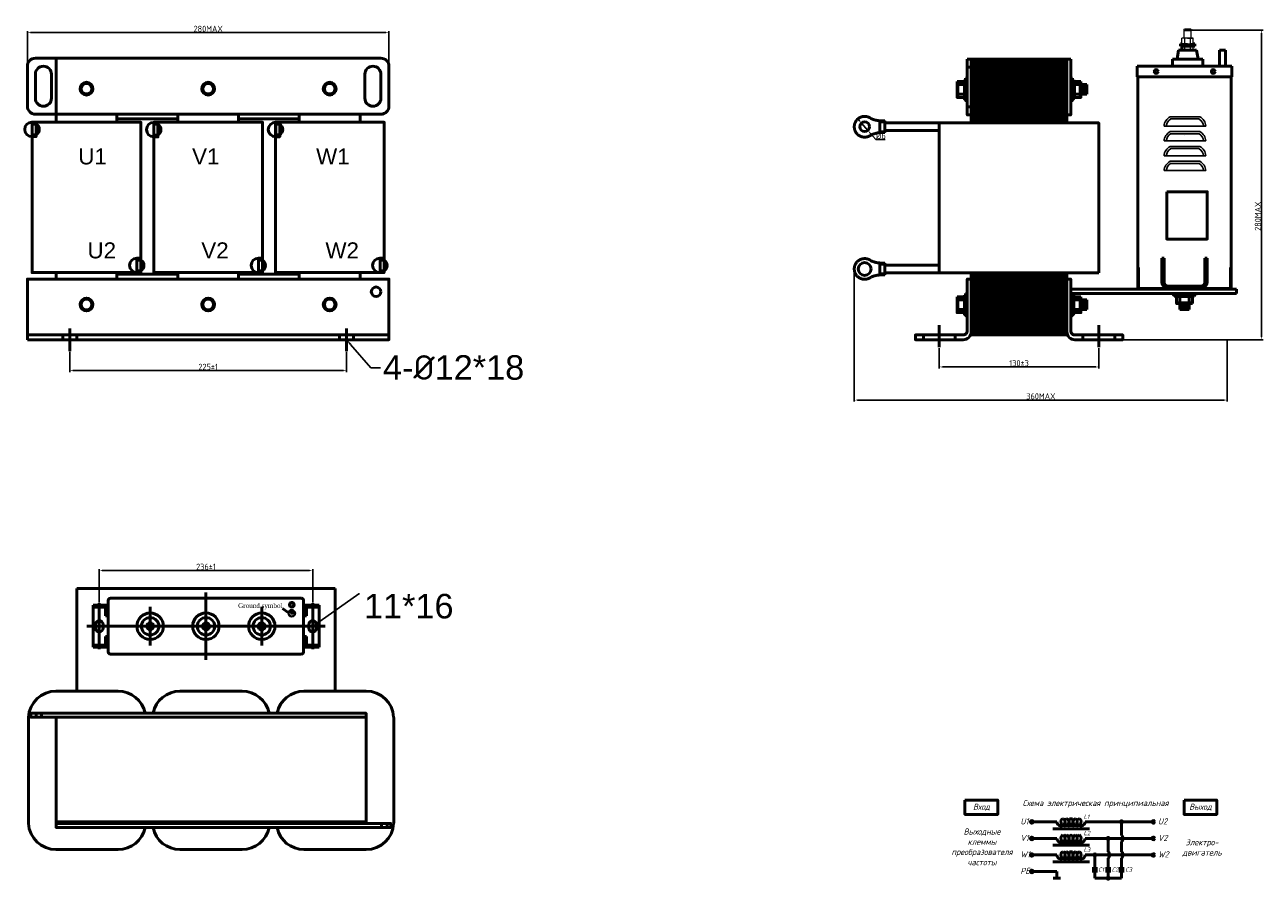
# Model space of a CAD drawing. Header units: millimetres. Extents: x -569 to 441, y 220 to 917.
import ezdxf
from ezdxf import colors
from ezdxf.entities.mleader import LeaderData, LeaderLine
from ezdxf.math import Vec2, Vec3

# ---------------------------------------------------------------- set-up
doc = ezdxf.new("R2010")
doc.units = ezdxf.units.MM
doc.linetypes.add('ACAD_ISO02W100', pattern=[15, 12, -3])
doc.layers.get('0').update_dxf_attribs({"lineweight": 50})
doc.styles.add('GOST-2.304_Type-B', font='GOST Common.ttf')
doc.styles.add('GOST-2.304_Type-B_italic', font='GOST Common Italic.ttf')
doc.styles.add('HZTXT', font='SimSun.ttf', dxfattribs={"height": 3})
doc.styles.get("Standard").update_dxf_attribs({"font": 'arial.ttf'})
doc.dimstyles.new('ISO-25', dxfattribs={"dimtxt": 5, "dimasz": 2.5, "dimexe": 1.25, "dimexo": 0.625, "dimtad": 1, "dimtoh": 1, "dimdec": 0, "dimtxsty": 'GOST-2.304_Type-B', "dimcen": 2.5, "dimadec": 0, "dimazin": 0, "dimtfac": 1, "dimtdec": 0, "dimtmove": 0, "dimatfit": 3, "dimfxl": 1, "dimarcsym": 0})

# ---------------------------------------------------------------- blocks, each defined once
blk = doc.blocks.new('Схема')
for points in [[(126.9, -17.7, 1), (128.6, -17.7, 1)], [(116, -31.2, 1), (117.7, -31.2, 1)], [(105.1, -44.7, 1), (106.8, -44.7, 1)], [(116, -63.6, 1), (117.7, -63.6, 1)]]:
    blk.add_hatch(color=0).paths.add_polyline_path(points)
for p, q in [((75, -17.7), (55.5, -17.7)), ((98, -17.7), (128.6, -17.7)), ((127.7, -17.7), (152.5, -17.7)), ((127.7, -17.7), (127.7, -28.7)), ((71.7, -23.3), (101.6, -23.3)), ((75, -31.2), (55.5, -31.2)), ((71.7, -36.8), (101.6, -36.8)), ((98, -31.2), (130.4, -31.2)), ((116.8, -31.2), (116.8, -42.2)), ((127.7, -33.7), (127.7, -42.2)), ((130.4, -31.2), (152.5, -31.2)), ((75, -44.7), (55.5, -44.7)), ((71.7, -50.3), (101.6, -50.3)), ((98, -44.7), (136.6, -44.7)), ((105.9, -44.7), (105.9, -55.7)), ((116.8, -47.2), (116.8, -55.7)), ((127.7, -47.2), (127.7, -55.7)), ((136.6, -44.7), (152.5, -44.7)), ((75, -58.1), (55.5, -58.1)), ((75, -58.1), (75, -63.6)), ((103.7, -55.7), (108.1, -55.7)), ((103.7, -57.8), (108.1, -57.8)), ((105.9, -57.8), (105.9, -63.6)), ((114.6, -55.7), (119, -55.7)), ((114.6, -57.8), (119, -57.8)), ((116.8, -63.6), (116.8, -57.8)), ((125.5, -55.7), (129.9, -55.7)), ((125.5, -57.8), (129.9, -57.8)), ((127.7, -63.6), (127.7, -57.8)), ((77.9, -63.6), (72, -63.6)), ((105.9, -63.6), (120.1, -63.6)), ((116.8, -63.6), (127.7, -63.6))]:
    blk.add_line(p, q)
for points in [[(0, 0), (26.8, 0), (26.8, -11.7), (0, -11.7)], [(178.6, 0), (205.3, 0), (205.3, -11.7), (178.6, -11.7)]]:
    blk.add_lwpolyline(points, close=True)
for centre in [(54.5, -17.7), (153.6, -17.7), (54.5, -31.2), (153.6, -31.2), (54.5, -44.7), (153.6, -44.7), (54.5, -58.1)]:
    blk.add_circle(centre, 1.08)
at = {"color": 0}
for centre in [(127.7, -17.7), (116.8, -31.2), (105.9, -44.7), (116.8, -63.6)]:
    blk.add_circle(centre, 0.876, dxfattribs=at)
for centre, radius, start, end in [((78.3, -17.7), 3.28, 180, 60), ((81.5, -17.7), 3.28, 120, 60), ((84.8, -17.7), 3.28, 120, 60), ((88.1, -17.7), 3.28, 120, 60), ((91.4, -17.7), 3.28, 120, 60), ((94.7, -17.7), 3.28, 120, 0), ((78.3, -31.2), 3.28, 180, 60), ((81.5, -31.2), 3.28, 120, 60), ((84.8, -31.2), 3.28, 120, 60), ((88.1, -31.2), 3.28, 120, 60), ((91.4, -31.2), 3.28, 120, 60), ((94.7, -31.2), 3.28, 120, 0), ((125.7, -31.2), 3.19, 308.9414, 51.0586), ((78.3, -44.7), 3.28, 180, 60), ((81.5, -44.7), 3.28, 120, 60), ((84.8, -44.7), 3.28, 120, 60), ((88.1, -44.7), 3.28, 120, 60), ((91.4, -44.7), 3.28, 120, 60), ((94.7, -44.7), 3.28, 120, 0), ((114.8, -44.7), 3.19, 308.9414, 51.0586), ((125.7, -44.7), 3.19, 308.9414, 51.0586)]:
    blk.add_arc(centre, radius, start, end)
at = {"style": 'GOST-2.304_Type-B_italic'}
for s, insert, char_height, width, attachment_point in [('Схема электрическая принципиальная', (106.5, -3), 5, 143.483, 5), ('Вход', (13.4, -5.8), 5, 26.763, 5), ('Выход', (192, -5.8), 5, 26.763, 5), ('U1', (45.2, -14.8), 5, 144.055, 1), ('L1', (96.7, -11.7), 3.5, 76.829, 1), ('U2', (157.4, -14.8), 5, 144.055, 1), ('Выходные\\Pклеммы\\Pпреобразователя\\Pчастоты', (13.9, -38.1), 5, 26.763, 5), ('V1', (45.2, -28.3), 5, 144.055, 1), ('L2', (96.7, -25.1), 3.5, 76.829, 1), ('V2', (157.4, -28.3), 5, 144.055, 1), ('L3', (96.7, -38.6), 3.5, 76.829, 1), ('Электро-\\Pдвигатель', (193.3, -38.9), 5, 17.181, 5), ('W1', (45.2, -41.7), 5, 144.055, 1), ('W2', (157.4, -41.7), 5, 144.055, 1), ('PE', (45.2, -55.2), 5, 144.055, 1), ('C1', (108.6, -54.9), 3.5, 76.829, 1), ('C2', (119.6, -54.9), 3.5, 76.829, 1), ('C3', (130.7, -54.9), 3.5, 76.829, 1)]:
    blk.add_mtext(s, dxfattribs=dict(at, insert=insert, char_height=char_height, width=width, attachment_point=attachment_point))
blk = doc.blocks.new('*D67')
at = {"color": 0, "lineweight": -2, "transparency": 16777216}
for p, q in [((-566.9, 883.3), (-566.9, 911.4)), ((-564.4, 910.1), (-274.6, 910.1)), ((-272.1, 883.3), (-272.1, 911.4))]:
    blk.add_line(p, q, dxfattribs=at)
at = {"color": 0, "transparency": 16777216}
for points in [[(-564.4, 910.5), (-564.4, 909.7), (-566.9, 910.1)], [(-274.6, 910.5), (-274.6, 909.7), (-272.1, 910.1)]]:
    blk.add_solid(points, dxfattribs=at)
at = {"layer": 'Defpoints', "color": 0, "transparency": 16777216}
for p in [(-272.1, 910.1), (-566.9, 882.7), (-272.1, 882.7)]:
    blk.add_point(p, dxfattribs=at)
at = {"color": 0, "transparency": 16777216, "insert": (-419.5, 913.2), "char_height": 5, "attachment_point": 5, "style": 'GOST-2.304_Type-B'}
blk.add_mtext('280MAX', dxfattribs=at)
blk = doc.blocks.new('*D66')
at = {"color": 0, "lineweight": -2, "transparency": 16777216}
for p, q in [((-532.3, 649.8), (-532.3, 633.2)), ((-306.7, 649.8), (-306.7, 633.2)), ((-529.8, 634.5), (-309.2, 634.5))]:
    blk.add_line(p, q, dxfattribs=at)
at = {"color": 0, "transparency": 16777216}
for points in [[(-529.8, 634.9), (-529.8, 634.1), (-532.3, 634.5)], [(-309.2, 634.9), (-309.2, 634.1), (-306.7, 634.5)]]:
    blk.add_solid(points, dxfattribs=at)
at = {"layer": 'Defpoints', "color": 0, "transparency": 16777216}
for p in [(-532.3, 650.4), (-306.7, 650.4), (-306.7, 634.5)]:
    blk.add_point(p, dxfattribs=at)
at = {"color": 0, "transparency": 16777216, "insert": (-419.5, 637.6), "char_height": 5, "attachment_point": 5, "style": 'GOST-2.304_Type-B'}
blk.add_mtext('225%%P1', dxfattribs=at)
blk = doc.blocks.new('*D65')
at = {"color": 0, "lineweight": -2, "transparency": 16777216}
for p, q in [((-508.3, 445.5), (-508.3, 472.7)), ((-505.8, 471.5), (-336.8, 471.5)), ((-334.3, 445.5), (-334.3, 472.7))]:
    blk.add_line(p, q, dxfattribs=at)
at = {"color": 0, "transparency": 16777216}
for points in [[(-505.8, 471.9), (-505.8, 471.1), (-508.3, 471.5)], [(-336.8, 471.9), (-336.8, 471.1), (-334.3, 471.5)]]:
    blk.add_solid(points, dxfattribs=at)
at = {"layer": 'Defpoints', "color": 0, "transparency": 16777216}
for p in [(-334.3, 471.5), (-508.3, 444.9), (-334.3, 444.9)]:
    blk.add_point(p, dxfattribs=at)
at = {"color": 0, "transparency": 16777216, "insert": (-421.3, 474.6), "char_height": 5, "attachment_point": 5, "style": 'GOST-2.304_Type-B'}
blk.add_mtext('236±1', dxfattribs=at)
blk = doc.blocks.new('*D69')
at = {"color": 0, "lineweight": -2, "transparency": 16777216}
for p, q in [((176.6, 652.9), (176.6, 636.3)), ((306.6, 652.9), (306.6, 636.3)), ((179.1, 637.5), (304.1, 637.5))]:
    blk.add_line(p, q, dxfattribs=at)
at = {"color": 0, "transparency": 16777216}
for points in [[(179.1, 637.9), (179.1, 637.1), (176.6, 637.5)], [(304.1, 637.9), (304.1, 637.1), (306.6, 637.5)]]:
    blk.add_solid(points, dxfattribs=at)
at = {"layer": 'Defpoints', "color": 0, "transparency": 16777216}
for p in [(176.6, 653.6), (306.6, 653.6), (306.6, 637.5)]:
    blk.add_point(p, dxfattribs=at)
at = {"color": 0, "transparency": 16777216, "insert": (241.6, 640.6), "char_height": 5, "attachment_point": 5, "style": 'GOST-2.304_Type-B'}
blk.add_mtext('130%%P3', dxfattribs=at)
blk = doc.blocks.new('*D60')
at = {"color": 0, "lineweight": -2, "transparency": 16777216}
for p, q in [((111.5, 838.2), (109.9, 840)), ((113.2, 836.3), (118.3, 830.4)), ((124.9, 822.9), (120, 828.5)), ((132.5, 822.9), (124.9, 822.9))]:
    blk.add_line(p, q, dxfattribs=at)
at = {"color": 0, "transparency": 16777216}
for points in [[(111.8, 838.4), (111.2, 837.9), (113.2, 836.3)], [(120.3, 828.8), (119.6, 828.3), (118.3, 830.4)]]:
    blk.add_solid(points, dxfattribs=at)
at = {"layer": 'Defpoints', "color": 0, "transparency": 16777216}
for p in [(113.2, 836.3), (118.3, 830.4)]:
    blk.add_point(p, dxfattribs=at)
at = {"color": 0, "transparency": 16777216, "insert": (129, 826), "char_height": 5, "attachment_point": 5, "style": 'GOST-2.304_Type-B'}
blk.add_mtext('{\\fISOCPEUR|b0|i0|c0|p34;%%C}6', dxfattribs=at)
blk = doc.blocks.new('*D68')
at = {"color": 0, "lineweight": -2, "transparency": 16777216}
for p, q in [((107.3, 716.8), (107.3, 609.3)), ((411.4, 659), (411.4, 609.3)), ((109.8, 610.5), (408.9, 610.5))]:
    blk.add_line(p, q, dxfattribs=at)
at = {"color": 0, "transparency": 16777216}
for points in [[(109.8, 610.9), (109.8, 610.1), (107.3, 610.5)], [(408.9, 610.9), (408.9, 610.1), (411.4, 610.5)]]:
    blk.add_solid(points, dxfattribs=at)
at = {"layer": 'Defpoints', "color": 0, "transparency": 16777216}
for p in [(107.3, 717.4), (411.4, 659.7), (411.4, 610.5)]:
    blk.add_point(p, dxfattribs=at)
at = {"color": 0, "transparency": 16777216, "insert": (259.4, 613.6), "char_height": 5, "attachment_point": 5, "style": 'GOST-2.304_Type-B'}
blk.add_mtext('360MAX', dxfattribs=at)
blk = doc.blocks.new('*D70')
at = {"color": 0, "lineweight": -2, "transparency": 16777216}
for p, q in [((382.4, 912.2), (440.7, 912.2)), ((439.4, 909.7), (439.4, 662.2)), ((325.7, 659.7), (440.7, 659.7))]:
    blk.add_line(p, q, dxfattribs=at)
at = {"color": 0, "transparency": 16777216}
for points in [[(439, 909.7), (439.8, 909.7), (439.4, 912.2)], [(439, 662.2), (439.8, 662.2), (439.4, 659.7)]]:
    blk.add_solid(points, dxfattribs=at)
at = {"layer": 'Defpoints', "color": 0, "transparency": 16777216}
for p in [(381.8, 912.2), (325.1, 659.7), (439.4, 659.7)]:
    blk.add_point(p, dxfattribs=at)
at = {"color": 0, "transparency": 16777216, "insert": (436.3, 760.4), "char_height": 5, "attachment_point": 5, "rotation": 90, "style": 'GOST-2.304_Type-B'}
blk.add_mtext('280MAX', dxfattribs=at)

msp = doc.modelspace()

# ---------------------------------------------------------------- hatches: boundary and pattern name
h = msp.add_hatch()
h.set_pattern_fill('_USER', color=256, scale=1.3, angle=90, pattern_type=0)
h.set_pattern_definition([(90, (-1912.5314, 664.5875), (-1.3, 8e-17), [])])
h.paths.add_polyline_path([(203.9, 888.5), (203.9, 836.5), (279.3, 836.5), (279.3, 888.5)])
h.paths.add_polyline_path([(203.9, 713), (203.9, 663.6), (279.3, 663.6), (279.3, 713)])
h = msp.add_hatch()
h.set_pattern_fill('_USER', color=256, scale=1.3, angle=90, pattern_type=0)
h.set_pattern_definition([(90, (-2000.7801, 840.0875), (-1.3, 8e-17), [])])
h.paths.add_polyline_path([(292, 859.9), (296.8, 859.9), (296.8, 867.7), (292, 867.7)])
h = msp.add_hatch(color=256)
h.dxf.hatch_style = 1
h.paths.add_polyline_path([(279.3, 713), (279.3, 714.3), (203.9, 714.3), (203.9, 713)])
h = msp.add_hatch()
h.set_pattern_fill('_USER', color=256, scale=1.3, angle=90, pattern_type=0)
h.set_pattern_definition([(90, (-2000.7801, 664.5875), (-1.3, 8e-17), [])])
h.paths.add_polyline_path([(292, 684.4), (296.8, 684.4), (296.8, 692.2), (292, 692.2)])
h = msp.add_hatch()
h.set_pattern_fill('_USER', color=256, scale=1.3, pattern_type=0)
h.set_pattern_definition([(360, (352.8565, 2981.9659), (3e-16, 1.3), [])])
h.paths.add_polyline_path([(372.6, 689.2), (372.6, 684.4), (380.4, 684.4), (380.4, 689.2)])
h = msp.add_hatch(color=256)
h.set_gradient(color1=(250, 250, 255), one_color=1, tint=1)
edge = h.paths.add_edge_path()
edge.add_line((-351.5, 435.4), (-350.9, 435.4))
edge.add_arc((-350.9, 435.6), 0.191, -90, 0)
edge.add_arc((-350.9, 435.6), 0.191, 0, 90)
edge.add_line((-350.9, 435.8), (-351.5, 435.8))
edge.add_line((-351.5, 435.8), (-352, 435.8))
edge.add_arc((-352, 435.6), 0.191, 90, 180)
edge.add_arc((-352, 435.6), 0.191, 180, 270)
edge.add_line((-352, 435.4), (-351.5, 435.4))
edge = h.paths.add_edge_path()
edge.add_line((-351.6, 438.4), (-351.6, 437.6))
edge.add_line((-351.6, 437.6), (-352.9, 437.6))
edge.add_arc((-352.9, 437.4), 0.191, 90, 180)
edge.add_line((-353.1, 437.4), (-353.1, 437.4))
edge.add_arc((-352.9, 437.4), 0.191, -180, -90)
edge.add_line((-352.9, 437.2), (-351.5, 437.2))
edge.add_line((-351.5, 437.2), (-350, 437.2))
edge.add_arc((-350, 437.4), 0.191, -90, 0)
edge.add_line((-349.9, 437.4), (-349.9, 437.4))
edge.add_arc((-350, 437.4), 0.191, 0, 90)
edge.add_line((-350, 437.6), (-351.3, 437.6))
edge.add_line((-351.3, 437.6), (-351.3, 438.4))
edge.add_arc((-351.5, 438.4), 0.191, 0, 90)
edge.add_arc((-351.5, 438.4), 0.191, 90, 180)
edge = h.paths.add_edge_path()
edge.add_arc((-352.4, 436.5), 0.191, 90, 180)
edge.add_arc((-352.4, 436.5), 0.191, -180, -90)
edge.add_line((-352.4, 436.3), (-351.5, 436.3))
edge.add_line((-351.5, 436.3), (-350.5, 436.3))
edge.add_arc((-350.5, 436.5), 0.191, -90, 0)
edge.add_arc((-350.5, 436.5), 0.191, 0, 90)
edge.add_line((-350.5, 436.7), (-351.5, 436.7))
edge.add_line((-351.5, 436.7), (-352.4, 436.7))

# ---------------------------------------------------------------- linework, layer by layer
for p, q in [((376.4, 912.3), (376.3, 912.2)), ((376.4, 912.3), (381.7, 912.3)), ((381.7, 912.3), (381.8, 912.2)), ((374.4, 901), (373.1, 901)), ((373.1, 901), (373.1, 900.1)), ((385, 900.1), (373.1, 900.1)), ((373.1, 900.1), (373.1, 899.2)), ((373.1, 899.2), (385, 899.2)), ((374.4, 899.1), (374.4, 895.9)), ((383.6, 901), (385, 901)), ((385, 901), (385, 900.1)), ((385, 900.1), (385, 899.2)), ((371.7, 895.9), (370.4, 888.4)), ((372.1, 895.9), (371.7, 895.9)), ((372.1, 895.9), (386, 895.9)), ((386, 895.9), (386.3, 895.9)), ((386.3, 895.9), (387.7, 888.4)), ((404.9, 895.7), (404.9, 882.8)), ((404.9, 895.7), (409.9, 895.7)), ((409.9, 895.7), (409.9, 882.8)), ((199.3, 882), (202.6, 882)), ((338.5, 882.8), (337.9, 882.8)), ((337.9, 882.8), (337.9, 874)), ((337.9, 882.8), (349.6, 882.8)), ((338.5, 882.8), (414.6, 882.8)), ((363, 882.8), (390, 882.8)), ((363.9, 882.8), (389.2, 882.8)), ((366.7, 882.8), (366.7, 888.4)), ((366.7, 888.4), (391.4, 888.4)), ((366.7, 882.8), (391.4, 882.8)), ((391.4, 882.8), (391.4, 888.4)), ((398.3, 882.8), (407.4, 882.8)), ((414.6, 882.8), (402.9, 882.8)), ((404.9, 882.8), (409.9, 882.8)), ((414.6, 882.8), (415.1, 882.8)), ((415.1, 882.8), (415.1, 874)), ((191.8, 870.3), (191.8, 857.3)), ((286.8, 870.3), (286.8, 857.3)), ((291.4, 870.3), (291.4, 857.3)), ((337.9, 874), (338.5, 874)), ((338.2, 874), (415.4, 874)), ((338.5, 700.9), (338.5, 874)), ((338.5, 874), (415.1, 874)), ((376.8, 874), (353.4, 874)), ((414.6, 700.9), (414.6, 874)), ((191.8, 867.7), (197, 867.7)), ((191.8, 859.9), (197, 859.9)), ((291.4, 867.7), (286.8, 867.7)), ((291.4, 859.9), (286.8, 859.9)), ((292, 867.7), (296.8, 867.7)), ((292, 859.9), (296.8, 859.9)), ((296.8, 867.7), (296.8, 859.9)), ((199.3, 849.5), (202.6, 849.5)), ((-543.4, 837.1), (-543.4, 843.6)), ((-493.9, 837.1), (-493.9, 843.6)), ((-444.3, 837.1), (-444.3, 843.6)), ((-394.7, 837.1), (-394.7, 843.6)), ((-345.2, 837.1), (-345.2, 843.6)), ((-295.6, 837.1), (-295.6, 843.6)), ((-477.6, 726.2), (-477.6, 724.7)), ((-378.5, 726.2), (-378.5, 724.7)), ((-279.3, 726.2), (-279.3, 724.7)), ((339.1, 718.5), (338.5, 718.5)), ((339.1, 701.5), (339.1, 718.5)), ((414, 701.5), (414, 718.5)), ((414, 718.5), (414.6, 718.5)), ((-493.9, 713.1), (-493.9, 709.2)), ((-444.3, 713.1), (-444.3, 709.2)), ((-394.7, 713.1), (-394.7, 709.2)), ((-345.2, 713.1), (-345.2, 709.2)), ((203.9, 713), (279.3, 713)), ((411.4, 700.9), (283.8, 700.9)), ((283.8, 697.4), (418.8, 697.4)), ((338.5, 700.9), (338.5, 701.5)), ((338.5, 700.9), (414.6, 700.9)), ((338.5, 700.9), (414.6, 700.9)), ((339.1, 701.5), (414, 701.5)), ((418.8, 700.9), (411.4, 700.9)), ((418.8, 697.5), (418.8, 700.9)), ((191.8, 694.8), (191.8, 681.8)), ((191.8, 692.2), (197, 692.2)), ((291.4, 692.2), (286.2, 692.2)), ((291.4, 694.8), (291.4, 681.8)), ((292, 692.2), (296.8, 692.2)), ((296.8, 692.2), (296.8, 684.4)), ((383, 689.8), (370, 689.8)), ((372.6, 689.8), (372.6, 695)), ((372.6, 689.2), (372.6, 684.4)), ((380.4, 689.8), (380.4, 695)), ((380.4, 689.2), (380.4, 684.4)), ((191.8, 684.4), (197, 684.4)), ((291.4, 684.4), (286.2, 684.4)), ((292, 684.4), (296.8, 684.4)), ((380.4, 684.4), (372.6, 684.4)), ((-532.3, 650.4), (-532.3, 668.9)), ((-306.7, 650.4), (-306.7, 668.9)), ((176.6, 671.5), (176.6, 653.6)), ((306.6, 671.5), (306.6, 653.6)), ((-272.1, 663.6), (-566.9, 663.6)), ((-538.1, 663.7), (-538.1, 659.7)), ((-538.1, 659.7), (-526.6, 659.7)), ((-526.6, 663.7), (-526.6, 659.7)), ((-312.5, 663.7), (-312.5, 659.7)), ((-312.5, 659.7), (-301, 659.7)), ((-301, 663.7), (-301, 659.7)), ((163.6, 663.6), (163.6, 659.7)), ((189.6, 663.6), (189.6, 659.7)), ((293.6, 663.6), (293.6, 659.7)), ((319.6, 663.6), (319.6, 659.7)), ((-526.6, 456.8), (-315.9, 456.8)), ((-315.9, 456.8), (-315.9, 373.2)), ((-500.9, 447.2), (-500.9, 405.1)), ((-499.2, 448.9), (-343.4, 448.9)), ((-421.3, 453.5), (-421.3, 398.7)), ((-341.7, 447.2), (-341.7, 405.1)), ((-466.8, 441.8), (-466.8, 410.4)), ((-421.3, 441.8), (-421.3, 410.4)), ((-375.8, 441.8), (-375.8, 410.4)), ((-354.3, 437.2), (-358.9, 440.6)), ((-515.1, 426.1), (-518.5, 426.1)), ((-499.2, 426.1), (-343.4, 426.1)), ((-385.8, 426.1), (-354.4, 426.1)), ((-327.4, 426.1), (-324, 426.1)), ((-499.2, 403.4), (-343.4, 403.4)), ((-559.8, 355.2), (-559.8, 351.9)), ((-555.4, 351.9), (-555.4, 355.2)), ((-543.5, 351.9), (-543.5, 350.7)), ((-290.7, 350.7), (-290.7, 345.1)), ((-543.5, 266.5), (-543.5, 265.3)), ((-296.3, 266.5), (-290.7, 266.5)), ((-290.7, 266.5), (-290.7, 272.1)), ((-290.7, 266.5), (-290.7, 266.5)), ((-290.7, 266.5), (-290.7, 265.3)), ((-290.7, 266.5), (-290.7, 266.5)), ((-290.7, 266.5), (-290.7, 265.3)), ((-278.2, 265.3), (-278.2, 262)), ((-273.7, 262), (-273.7, 265.3))]:
    msp.add_line(p, q)
at = {"lineweight": 15}
for p, q in [((376.3, 912.2), (379, 912.2)), ((376.3, 905.6), (376.3, 912.2)), ((381.8, 912.2), (379, 912.2)), ((381.8, 905.6), (381.8, 912.2)), ((373.1, 901), (385, 901)), ((373.1, 900.1), (385, 900.1)), ((374.4, 901), (374.4, 905.5)), ((379, 901), (374.4, 901)), ((376.7, 901), (374.4, 901)), ((382.5, 905.6), (375.6, 905.6)), ((376.7, 901.1), (376.7, 905.5)), ((379, 901), (376.7, 901)), ((376.7, 895.9), (376.7, 899.1)), ((379, 905.6), (381.8, 905.6)), ((379, 905.6), (382.7, 905.6)), ((379, 905.6), (381.8, 905.6)), ((379, 905.6), (381.8, 905.6)), ((379, 901), (383.6, 901)), ((379, 901), (381.3, 901)), ((381.3, 901.1), (381.3, 905.5)), ((383.6, 901), (381.3, 901)), ((381.3, 895.9), (381.3, 899.1)), ((383.6, 901), (383.6, 905.5)), ((383.6, 901), (383.6, 905.5)), ((383.6, 901), (383.6, 903.3)), ((383.6, 901), (383.6, 902.3)), ((383.6, 901), (383.6, 901.4)), ((383.6, 901), (383.6, 901.2)), ((383.6, 901), (383.6, 901.1)), ((383.6, 895.9), (383.6, 899.1)), ((383.6, 895.9), (383.6, 899.1))]:
    msp.add_line(p, q, dxfattribs=at)
at = {"lineweight": 25}
for p, q in [((364.7, 841.5), (388.9, 841.5)), ((365.2, 839.7), (388.5, 839.7)), ((359.8, 833.9), (393.8, 833.9)), ((364.7, 829.4), (388.9, 829.4)), ((359.8, 821.8), (393.8, 821.8)), ((365.2, 827.6), (388.5, 827.6)), ((376.8, 825.9), (376.8, 825.9)), ((359.8, 809.7), (393.8, 809.7)), ((364.7, 817.3), (388.9, 817.3)), ((365.2, 815.5), (388.5, 815.5)), ((364.7, 805.2), (388.9, 805.2)), ((365.2, 803.4), (388.5, 803.4)), ((359.8, 797.6), (393.8, 797.6)), ((-352.9, 437.6), (-351.6, 437.6)), ((-352.9, 437.2), (-351.5, 437.2)), ((-351.5, 436.7), (-352.4, 436.7)), ((-351.5, 436.3), (-352.4, 436.3)), ((-351.9, 437.4), (-351.9, 437.4)), ((-351.6, 438.4), (-351.6, 437.6)), ((-350, 437.2), (-351.5, 437.2)), ((-351.5, 436.7), (-350.5, 436.7)), ((-351.5, 436.5), (-351.5, 436.5)), ((-351.5, 436.3), (-350.5, 436.3)), ((-351.3, 438.4), (-351.3, 437.6)), ((-350, 437.6), (-351.3, 437.6)), ((-350.3, 436.5), (-350.3, 436.5)), ((-349.9, 437.4), (-349.9, 437.4))]:
    msp.add_line(p, q, dxfattribs=at)
at = {"color": 0}
for p, q in [((358.1, 706.4), (358.1, 726.1)), ((358.1, 726.1), (358.1, 719.9)), ((358.1, 726.1), (359.9, 726.1)), ((358.1, 719.9), (359.9, 719.9)), ((359.9, 726.1), (359.9, 706.4)), ((393.1, 706.4), (393.1, 726.1)), ((393.1, 726.1), (393.1, 719.9)), ((393.1, 726.1), (393.1, 719.9)), ((393.1, 726.1), (395, 726.1)), ((393.1, 719.9), (395, 719.9)), ((395, 726.1), (395, 706.4)), ((363, 703.3), (390, 703.3)), ((390, 701.5), (363, 701.5)), ((376.5, 703.3), (371.6, 703.3)), ((376.5, 703.3), (371.6, 703.3)), ((376.5, 703.3), (381.4, 703.3)), ((-508.3, 425.8), (-508.3, 444.9)), ((-334.3, 425.8), (-334.3, 444.9)), ((-500.9, 443.2), (-513.4, 443.2)), ((-513.4, 443.2), (-513.4, 409)), ((-500.9, 441.6), (-513.4, 441.6)), ((-500.9, 443.2), (-508, 443.2)), ((-507.7, 441.6), (-507.7, 443.2)), ((-500.9, 441.6), (-507.7, 441.6)), ((-500.9, 441.6), (-503.2, 441.6)), ((-503.2, 441.6), (-503.2, 434.6)), ((-500.9, 434.6), (-503.2, 434.6)), ((-500.9, 441.6), (-500.9, 443.2)), ((-500.9, 417.6), (-500.9, 434.6)), ((-341.7, 443.2), (-329.1, 443.2)), ((-341.7, 443.2), (-334.5, 443.2)), ((-341.7, 441.6), (-341.7, 443.2)), ((-341.7, 441.6), (-329.1, 441.6)), ((-341.7, 441.6), (-334.8, 441.6)), ((-341.7, 441.6), (-339.4, 441.6)), ((-341.7, 417.6), (-341.7, 434.6)), ((-341.7, 434.6), (-339.4, 434.6)), ((-339.4, 441.6), (-339.4, 434.6)), ((-334.8, 441.6), (-334.8, 443.2)), ((-329.1, 443.2), (-329.1, 409)), ((-499.2, 426.1), (-515.1, 426.1)), ((-511.4, 424.7), (-511.4, 427.5)), ((-508.3, 427.5), (-508.3, 407.3)), ((-505.2, 427.5), (-505.2, 424.7)), ((-500.9, 426.1), (-500.9, 417.6)), ((-343.4, 426.1), (-327.4, 426.1)), ((-341.7, 426.1), (-341.7, 417.6)), ((-337.4, 427.5), (-337.4, 424.7)), ((-334.3, 427.5), (-334.3, 407.3)), ((-331.1, 424.7), (-331.1, 427.5)), ((-503.2, 417.6), (-503.2, 410.8)), ((-500.9, 417.6), (-503.2, 417.6)), ((-341.7, 417.6), (-339.4, 417.6)), ((-339.4, 417.6), (-339.4, 410.8)), ((-500.9, 409), (-513.4, 409)), ((-500.9, 410.8), (-513.2, 410.8)), ((-500.9, 410.8), (-507.7, 410.8)), ((-507.7, 410.8), (-507.7, 409)), ((-500.9, 409), (-500.9, 410.8)), ((-341.7, 410.8), (-329.4, 410.8)), ((-341.7, 410.8), (-334.8, 410.8)), ((-341.7, 409), (-341.7, 410.8)), ((-341.7, 409), (-329.1, 409)), ((-334.8, 410.8), (-334.8, 409))]:
    msp.add_line(p, q, dxfattribs=at)
at = {"color": 0, "linetype": 'ACAD_ISO02W100', "ltscale": 0.09}
for p, q in [((371.6, 703.3), (371.6, 701.5)), ((381.4, 703.3), (381.4, 701.5))]:
    msp.add_line(p, q, dxfattribs=at)
for points in [[(-543.4, 889.2), (-560.4, 889.2, 0.414214), (-566.9, 882.7), (-566.9, 850.1, 0.414214), (-560.4, 843.6), (-295.6, 843.6)], [(-295.6, 889.2), (-278.7, 889.2, -0.414214), (-272.1, 882.7), (-272.1, 850.1, -0.414214), (-278.7, 843.6), (-543.4, 843.6)], [(-560.4, 876.2), (-560.4, 856.6, 1), (-547.3, 856.6), (-547.3, 876.2, 1), (-560.4, 876.2, -0.780904)], [(-278.7, 876.2), (-278.7, 856.6, -1), (-291.7, 856.6), (-291.7, 876.2, -1), (-278.7, 876.2, 0.780904)], [(-563, 837.1), (-563.2, 837.1, 1), (-563.2, 825.3), (-563, 825.3)], [(-563, 826.7), (-559.8, 826.7, 0.573603), (-559.8, 835.6), (-563, 835.6)], [(-463.7, 836.9), (-463.9, 836.9, 1), (-463.9, 825.1), (-463.7, 825.1)], [(-463.7, 826.6), (-460.5, 826.6, 0.573603), (-460.5, 835.4), (-463.7, 835.4)], [(-364.4, 837), (-364.6, 837, 1), (-364.6, 825.2), (-364.4, 825.2)], [(-364.4, 826.7), (-361.2, 826.7, 0.573603), (-361.2, 835.5), (-364.4, 835.5)], [(-477.6, 726.2), (-477.7, 726.2, 1), (-477.7, 714.4), (-477.6, 714.4)], [(-477.6, 715.9), (-474.4, 715.9, 0.573603), (-474.4, 724.7), (-477.6, 724.7)], [(-378.5, 726.2), (-378.6, 726.2, 1), (-378.6, 714.4), (-378.5, 714.4)], [(-378.5, 715.9), (-375.3, 715.9, 0.573603), (-375.3, 724.7), (-378.5, 724.7)], [(-279.3, 726.2), (-279.5, 726.2, 1), (-279.5, 714.4), (-279.3, 714.4)], [(-279.3, 715.9), (-276.1, 715.9, 0.573603), (-276.1, 724.7), (-279.3, 724.7)], [(-566, 351.9, -0.399638), (-543.5, 373.2), (-492.9, 373.2, -0.356394), (-470.9, 355.2)], [(-464.4, 355.2, -0.356394), (-442.4, 373.2), (-391.8, 373.2, -0.356394), (-369.8, 355.2)], [(-363.3, 355.2, -0.356394), (-341.3, 373.2), (-290.7, 373.2, -0.399638), (-268.3, 351.9, -0.356394)], [(-566, 265.3, -0.012506), (-566, 266.5), (-566, 350.7, -0.012506), (-566, 351.9, -0.012506)], [(-268.3, 351.9, -0.012506), (-268.2, 350.7), (-268.2, 266.5, -0.012506), (-268.3, 265.3)], [(-529.5, 244), (-543.5, 244, -0.399638), (-566, 265.3)], [(-268.3, 265.3, -0.399638), (-290.7, 244), (-327.2, 244)], [(-470.9, 262, -0.356394), (-492.9, 244), (-529.5, 244)], [(-428.3, 244), (-442.4, 244, -0.356394), (-464.4, 262)], [(-369.8, 262, -0.356394), (-391.8, 244), (-428.3, 244)], [(-327.2, 244), (-341.3, 244, -0.356394), (-363.3, 262)]]:
    msp.add_lwpolyline(points, format="xyb")
for points in [[(-543.4, 839.7), (-543.4, 889.2), (-295.6, 889.2)], [(203.9, 836.5), (203.9, 888.5), (202.6, 888.5), (202.6, 836.5)], [(203.9, 836.5), (203.9, 888.5), (279.3, 888.5), (279.3, 836.5)], [(279.3, 836.5), (279.3, 888.5), (280.6, 888.5), (280.6, 836.5)], [(-444.3, 839.7), (-493.9, 839.7)], [(-345.2, 839.7), (-394.7, 839.7)], [(-295.6, 843.6), (-295.6, 839.7)], [(-474.3, 714.4), (-563, 714.4), (-563, 837.1), (-474.3, 837.1), (-474.3, 837.1), (-474.3, 714.4)], [(-375.2, 714.4), (-463.9, 714.4), (-463.9, 837.1), (-375.2, 837.1), (-375.2, 837.1), (-375.2, 714.4)], [(-276, 714.4), (-364.7, 714.4), (-364.7, 837.1), (-276, 837.1), (-276, 837.1), (-276, 714.4)], [(176.6, 836.5), (132.3, 836.5), (132.3, 830.2), (176.6, 830.2)], [(306.6, 714.3), (176.6, 714.3), (176.6, 836.5), (306.6, 836.5), (306.6, 836.5), (306.6, 714.3)], [(176.6, 720.5), (132.3, 720.5), (132.3, 714.3), (176.6, 714.3)], [(-543.4, 709.2), (-543.4, 713.1), (-543.4, 714.4)], [(-493.9, 714.4), (-493.9, 713.1), (-474.3, 713.1)], [(-474.3, 713.1), (-444.3, 713.1), (-444.3, 714.4)], [(-394.7, 714.4), (-394.7, 713.1), (-379.9, 713.1)], [(-379.9, 713.1), (-345.2, 713.1), (-345.2, 714.4)], [(-295.6, 714.4), (-295.6, 713.1), (-295.6, 709.2)], [(202.6, 714.3), (202.6, 663.6), (203.9, 663.6), (203.9, 714.3)], [(279.3, 714.3), (279.3, 663.6), (203.9, 663.6), (203.9, 714.3)], [(280.6, 714.3), (280.6, 663.6), (279.3, 663.6), (279.3, 714.3)], [(-526.6, 456.8), (-526.6, 373.2)], [(-543.5, 355.2), (-290.7, 355.2), (-290.7, 266.5), (-543.5, 266.5), (-543.5, 351.9)], [(-543.5, 351.9), (-290.7, 351.9), (-290.7, 355.2), (-543.5, 355.2)], [(-543.5, 355.2), (-290.7, 355.2), (-290.7, 351.9), (-543.5, 351.9)], [(-470.9, 355.2), (-363.3, 355.2)], [(-290.7, 262), (-543.5, 262), (-543.5, 265.3), (-290.7, 265.3)]]:
    msp.add_lwpolyline(points)
for points in [[(199.3, 888.5), (202.6, 888.5), (202.6, 843), (199.3, 843)], [(283.8, 888.5), (280.6, 888.5), (280.6, 843), (283.8, 843)], [(-521.1, 868.8), (-523.6, 864.4), (-521.1, 860.1), (-516.2, 860.1), (-513.7, 864.4), (-516.2, 868.8)], [(-422, 868.8), (-424.5, 864.4), (-422, 860.1), (-417, 860.1), (-414.5, 864.4), (-417, 868.8)], [(-322.9, 868.8), (-325.4, 864.4), (-322.9, 860.1), (-317.9, 860.1), (-315.4, 864.4), (-317.9, 868.8)], [(191.1, 870.3), (197, 870.3), (197, 857.3), (191.1, 857.3)], [(197, 871.6), (198, 871.6), (198, 856), (197, 856)], [(198, 872.9), (199.3, 872.9), (199.3, 854.7), (198, 854.7)], [(285.1, 872.9), (283.8, 872.9), (283.8, 854.7), (285.1, 854.7)], [(286.2, 871.6), (285.1, 871.6), (285.1, 856), (286.2, 856)], [(292, 870.3), (286.2, 870.3), (286.2, 857.3), (292, 857.3)], [(132.3, 838.1), (128.2, 838.1), (128.2, 829.3), (132.3, 829.3)], [(-563, 837.1), (-559.8, 837.1), (-559.8, 825.3), (-563, 825.3)], [(-463.7, 836.9), (-460.5, 836.9), (-460.5, 825.1), (-463.7, 825.1)], [(-364.4, 837), (-361.2, 837), (-361.2, 825.2), (-364.4, 825.2)], [(132.3, 828.6), (128.2, 828.6), (128.2, 837.4), (132.3, 837.4)], [(362, 780.3), (395, 780.3), (395, 741.8), (362, 741.8)], [(-477.6, 726.2), (-474.4, 726.2), (-474.4, 714.4), (-477.6, 714.4)], [(-378.5, 726.2), (-375.3, 726.2), (-375.3, 714.4), (-378.5, 714.4)], [(-279.3, 726.2), (-276.1, 726.2), (-276.1, 714.4), (-279.3, 714.4)], [(132.3, 722.2), (128.2, 722.2), (128.2, 713.4), (132.3, 713.4)], [(132.3, 712.6), (128.2, 712.6), (128.2, 721.4), (132.3, 721.4)], [(-566.9, 659.7), (-272.1, 659.7), (-272.1, 709.2), (-566.9, 709.2)], [(198, 697.4), (199.3, 697.4), (199.3, 679.2), (198, 679.2)], [(285.1, 697.4), (283.8, 697.4), (283.8, 679.2), (285.1, 679.2)], [(385.6, 696.1), (385.6, 697.4), (367.4, 697.4), (367.4, 696.1)], [(-521.1, 692.7), (-523.6, 688.4), (-521.1, 684), (-516.2, 684), (-513.7, 688.4), (-516.2, 692.7)], [(-422, 692.7), (-424.5, 688.4), (-422, 684), (-417, 684), (-414.5, 688.4), (-417, 692.7)], [(-322.9, 692.7), (-325.4, 688.4), (-322.9, 684), (-317.9, 684), (-315.4, 688.4), (-317.9, 692.7)], [(191.1, 694.8), (197, 694.8), (197, 681.8), (191.1, 681.8)], [(197, 696.1), (198, 696.1), (198, 680.5), (197, 680.5)], [(286.2, 696.1), (285.1, 696.1), (285.1, 680.5), (286.2, 680.5)], [(292, 694.8), (286.2, 694.8), (286.2, 681.8), (292, 681.8)], [(384.3, 695), (384.3, 696.1), (368.7, 696.1), (368.7, 695)], [(383, 689.2), (383, 695), (370, 695), (370, 689.2)], [(-564, 355.2), (-290.7, 355.2), (-290.7, 351.9), (-564, 351.9)], [(-543.5, 265.3), (-270.7, 265.3), (-270.7, 262), (-543.5, 262)]]:
    msp.add_lwpolyline(points, close=True)
for points in [[(202.6, 666.2), (202.6, 709.1), (199.3, 709.1), (199.3, 666.8, -0.414214), (196.1, 663.6), (157.1, 663.6), (157.1, 659.7), (196.1, 659.7, 0.414214)], [(280.6, 666.2), (280.6, 709.1), (283.8, 709.1), (283.8, 666.8, 0.414214), (287.1, 663.6), (326.1, 663.6), (326.1, 659.7), (287.1, 659.7, -0.414214)]]:
    msp.add_lwpolyline(points, format="xyb", close=True)
for centre, radius in [((353.4, 878.4), 1.52), ((399.9, 878.4), 1.52), ((-518.7, 864.4), 5.22), ((-518.7, 864.4), 5.22), ((-518.7, 864.4), 4.32), ((-419.5, 864.4), 5.22), ((-419.5, 864.4), 5.22), ((-419.5, 864.4), 4.32), ((-320.4, 864.4), 5.22), ((-320.4, 864.4), 5.22), ((-320.4, 864.4), 4.32), ((115.7, 833.4), 3.9), ((115.7, 717.4), 5.2), ((-282.6, 698.8), 3.91), ((-518.7, 688.4), 5.22), ((-518.7, 688.4), 4.32), ((-419.5, 688.4), 5.22), ((-419.5, 688.4), 5.22), ((-419.5, 688.4), 4.32), ((-320.4, 688.4), 5.22), ((-320.4, 688.4), 5.22), ((-320.4, 688.4), 4.32), ((-351.3, 443.6), 1.9), ((-466.8, 426.1), 10.8), ((-421.3, 426.1), 10.8), ((-375.8, 426.1), 10.8), ((-466.8, 426.1), 7.11), ((-466.8, 426.1), 2.84), ((-421.3, 426.1), 7.11), ((-421.3, 426.1), 2.84), ((-375.8, 426.1), 7.11), ((-375.8, 426.1), 2.84)]:
    msp.add_circle(centre, radius)
at = {"lineweight": 25}
for radius in [2.96, 2.35]:
    msp.add_circle((-351.4, 436.7), radius, dxfattribs=at)
at = {"lineweight": 15}
for centre, radius, start, end in [((375.6, 899.8), 5.81, 78.5788, 101.4212), ((375.6, 906.8), 5.81, 258.5788, 281.4212), ((375.6, 893.4), 5.81, 78.5788, 101.4212), ((379, 882.5), 23.1, 84.2752, 95.7248), ((379, 924), 23.1, 264.2752, 275.7248), ((379, 876.1), 23.1, 84.2752, 95.7248), ((382.5, 899.8), 5.81, 78.5788, 101.4212), ((382.5, 906.8), 5.81, 258.5788, 281.4212), ((382.5, 893.4), 5.81, 78.5788, 101.4212)]:
    msp.add_arc(centre, radius, start, end, dxfattribs=at)
at = {"lineweight": 25}
for centre, radius, start, end in [((369.1, 833.3), 9.27, 118.1247, 176.4049), ((369.1, 833.3), 7.46, 121.4262, 175.5321), ((384.6, 833.3), 7.46, 4.4679, 58.5738), ((384.6, 833.3), 9.27, 3.5951, 61.8753), ((369.1, 821.2), 9.27, 118.1247, 176.4049), ((384.6, 821.2), 9.27, 3.5951, 61.8753), ((369.1, 821.2), 7.46, 121.4262, 175.5321), ((384.6, 821.2), 7.46, 4.4679, 58.5738), ((369.1, 809.1), 9.27, 118.1247, 176.4049), ((369.1, 809.1), 7.46, 121.4262, 175.5321), ((384.6, 809.1), 7.46, 4.4679, 58.5738), ((384.6, 809.1), 9.27, 3.5951, 61.8753), ((369.1, 797), 9.27, 118.1247, 176.4049), ((369.1, 797), 7.46, 121.4262, 175.5321), ((384.6, 797), 7.46, 4.4679, 58.5738), ((384.6, 797), 9.27, 3.5951, 61.8753), ((-351.7, 437.4), 0.191, 90, 180), ((-351.7, 437.4), 0.191, 180, 270), ((-351.5, 438.4), 0.191, 90, 180), ((-351.5, 438.4), 0.191, 0, 90), ((-351.3, 436.5), 0.191, 90, 180), ((-351.3, 436.5), 0.191, 180, 270), ((-350.5, 436.5), 0.191, 0, 90), ((-350.5, 436.5), 0.191, 270, 0), ((-350, 437.4), 0.191, 0, 90), ((-350, 437.4), 0.191, 270, 0)]:
    msp.add_arc(centre, radius, start, end, dxfattribs=at)
at = {"color": 0}
for centre, radius, start, end in [((363, 706.4), 4.91, 180, 270), ((363, 706.4), 3.07, 180, 270), ((390, 706.4), 3.07, 270, 0), ((390, 706.4), 4.91, 270, 0), ((-508.3, 427.5), 3.13, 0, 180), ((-508.3, 424.7), 3.13, 180, 0), ((-334.3, 427.5), 3.13, 0, 180), ((-334.3, 424.7), 3.13, 180, 0)]:
    msp.add_arc(centre, radius, start, end, dxfattribs=at)
for centre, radius, start, end in [((-499.2, 447.2), 1.71, 90, 180), ((-351.3, 443.6), 1.61, 120, 45), ((-343.4, 447.2), 1.71, 0, 90), ((-466.8, 426.1), 2.28, 270, 180), ((-421.3, 426.1), 2.28, 270, 180), ((-375.8, 426.1), 2.28, 270, 180), ((-499.2, 405.1), 1.71, 180, 270), ((-343.4, 405.1), 1.71, 270, 0)]:
    msp.add_arc(centre, radius, start, end)
for points in [[(130.3, 838.1), (129, 838.2), (124.5, 838.2), (120.7, 840.2), (117, 842.9), (112.5, 842.4), (109.4, 839), (106.4, 835.6), (106.4, 831.1), (109.4, 827.7), (112.5, 824.3), (117, 823.8), (120.7, 826.5), (124.5, 828.6), (129, 828.6), (130.3, 828.6)], [(130.3, 722.2), (129, 722.2), (124.5, 722.2), (120.7, 724.3), (117, 726.9), (112.5, 726.4), (109.4, 723.1), (106.4, 719.7), (106.4, 715.1), (109.4, 711.8), (112.5, 708.4), (117, 707.9), (120.7, 710.6), (124.5, 712.6), (129, 712.6), (130.3, 712.6)]]:
    msp.add_rational_spline(points, [1, 1, 1, 1, 0.828996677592, 0.828996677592, 1, 0.828996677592, 0.828996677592, 1, 0.828996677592, 0.828996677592, 1, 1, 1, 1], degree=3, knots=[0, 0, 0, 0, 0.942402, 0.942402, 0.942402, 2.407431, 2.407431, 2.407431, 3.872461, 3.872461, 3.872461, 5.33749, 5.33749, 5.33749, 6.279892, 6.279892, 6.279892, 6.279892])

# ---------------------------------------------------------------- block references
msp.add_blockref('Схема', (197.5, 284.3))

# ---------------------------------------------------------------- texts
at = {"char_height": 13.04, "attachment_point": 1}
for s, insert in [('U1', (-525.4, 815.7)), ('V1', (-432.6, 815.7)), ('W1', (-331.5, 815.7)), ('U2', (-517.9, 739.1)), ('V2', (-425.1, 739.1)), ('W2', (-323.9, 739.1))]:
    msp.add_mtext_dynamic_manual_height_columns(s, width=35.388, gutter_width=20.4, heights=[0], dxfattribs=dict(at, insert=insert))
at = {"lineweight": 25, "insert": (-358.9, 444.8), "char_height": 3.792, "width": 35.225, "attachment_point": 3, "style": 'HZTXT'}
msp.add_mtext('{\\fTimes New Roman|b0|i0|c0|p18;Ground symbol}', dxfattribs=at)

# ---------------------------------------------------------------- dimensions: what is measured, and where the dimension line sits
for base, p1, p2, text, picture, middle in [((-272.1, 910.1), (-566.9, 882.7), (-272.1, 882.7), '280MAX', '*D67', (-419.5, 913.2)), ((411.4, 610.5), (107.3, 717.4), (411.4, 659.7), '360MAX', '*D68', (259.4, 613.6)), ((-306.7, 634.5), (-532.3, 650.4), (-306.7, 650.4), '225%%P1', '*D66', (-419.5, 637.6)), ((306.6, 637.5), (176.6, 653.6), (306.6, 653.6), '130%%P3', '*D69', (241.6, 640.6)), ((-334.3, 471.5), (-508.3, 444.9), (-334.3, 444.9), '236±1', '*D65', (-421.3, 474.6))]:
    dim = msp.add_linear_dim(base=base, p1=p1, p2=p2, text=text, dimstyle='ISO-25')
    dim.commit()
    dim.dimension.update_dxf_attribs({"geometry": picture, "text_midpoint": middle})
dim = msp.add_linear_dim(base=(439.4, 659.7), p1=(381.8, 912.2), p2=(325.1, 659.7), angle=90, text='280MAX', dimstyle='ISO-25')
dim.commit()
dim.dimension.update_dxf_attribs({"geometry": '*D70', "text_midpoint": (439.4, 760.4), "dimtype": 160})
dim = msp.add_diameter_dim_2p(p1=(113.2, 836.3), p2=(118.3, 830.4), text='{\\fISOCPEUR|b0|i0|c0|p34;%%C}6', dimstyle='ISO-25')
dim.commit()
dim.dimension.update_dxf_attribs({"geometry": '*D60', "text_midpoint": (129, 826)})

# ---------------------------------------------------------------- leaders
ml = msp.add_multileader_mtext('Standard')
ml.set_content('4-{\\fISOCPEUR|b0|i0|c0|p34;%%C}12*18', color=256)
ml.set_leader_properties()
ml.build(insert=Vec2(0, 0))
ml.multileader.update_dxf_attribs({"arrow_head_size": 5, "scale": 4})
ctx = ml.context
ctx.base_point, ctx.scale, ctx.char_height, ctx.arrow_head_size, ctx.plane_origin = Vec3(-279, 636.9), 4, 20, 5, Vec3(-301, 659.7)
notes = []
notes.append((ctx, [(0, (1, 1, 0), (-287, 636.9), (1, 0), 8, [(0, [(-306.7, 659.7)], 256, [])])]))
ctx.mtext.insert, ctx.mtext.flow_direction = Vec3(-277, 647.1), 5
ml = msp.add_multileader_mtext('Standard')
ml.set_content('11*16', color=256)
ml.set_leader_properties()
ml.build(insert=Vec2(0, 0))
ml.multileader.update_dxf_attribs({"text_left_attachment_type": 0, "text_right_attachment_type": 0, "text_top_attachment_type": 0, "text_bottom_attachment_type": 0, "dogleg_length": 0.36, "arrow_head_size": 7.31, "scale": 4})
ctx = ml.context
ctx.base_point, ctx.scale, ctx.char_height, ctx.arrow_head_size, ctx.landing_gap_size, ctx.plane_origin = Vec3(-296.2, 452.5), 4, 20, 7.31, 3.66, Vec3(-334.3, 426.1)
ctx.left_attachment, ctx.right_attachment = 0, 0
notes.append((ctx, [(0, (1, 1, 0), (-296.8, 452.5), (1, 0), 0.658, [(0, [(-334.3, 426.1)], 256, [])])]))
ctx.mtext.insert, ctx.mtext.flow_direction = Vec3(-292.5, 452.5), 5
for ctx, leaders in notes:
    for number, flags, end, landing, length, lines in leaders:
        leader = LeaderData()
        leader.index, (leader.has_last_leader_line, leader.has_dogleg_vector, leader.attachment_direction) = number, flags
        leader.last_leader_point, leader.dogleg_vector, leader.dogleg_length = Vec3(end), Vec3(landing), length
        for number, points, colour, breaks in lines:
            line = LeaderLine()
            line.index, line.vertices, line.color, line.breaks = number, Vec3.list(points), colors.encode_raw_color(colour), breaks
            leader.lines.append(line)
        ctx.leaders.append(leader)

doc.saveas('drawing.dxf')
